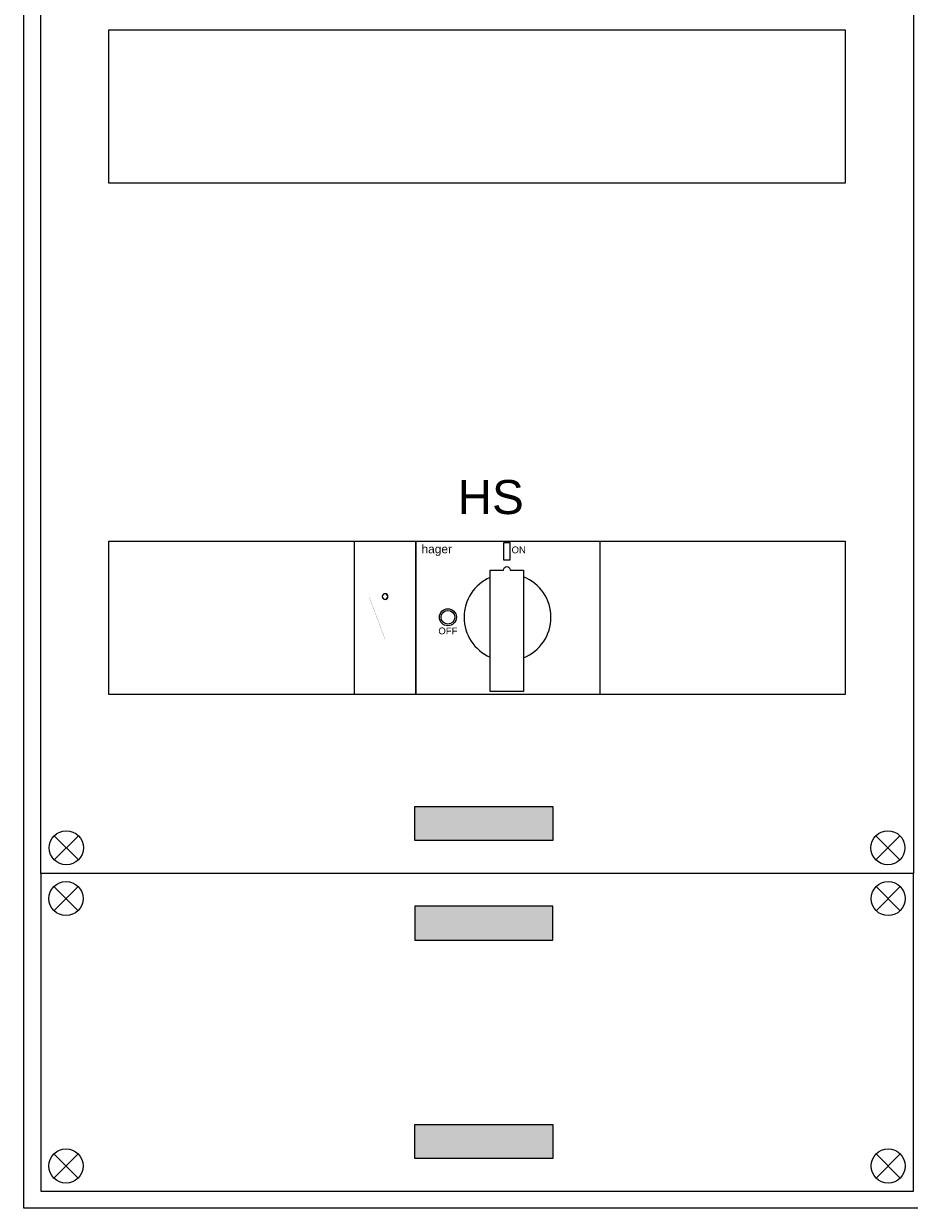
# Model space of a CAD drawing. Header units: millimetres. Extents: x -34400 to 195000, y -27609 to 98965.
# Tile 3 of 15: x -28242 to -25644, y 23847 to 27323. Entities that reach past the tile are written whole.
import ezdxf
from ezdxf.enums import TextEntityAlignment as Align

# ---------------------------------------------------------------- set-up
doc = ezdxf.new("R2010")
doc.units = ezdxf.units.MM
doc.header["$LTSCALE"] = 100
doc.layers.add('EL$6----', color=7, linetype='Continuous')
doc.styles.add('Arial', font='arial.ttf')

# ---------------------------------------------------------------- blocks, each defined once
blk = doc.blocks.new('Hager Hoofdschakelaar draaiknop HA')
at = {"color": 0}
for points in [[(0, -450), (0, 0), (180, 0), (180, -450)], [(180, -450), (180, 0), (720, 0), (720, -450)]]:
    blk.add_lwpolyline(points, close=True, dxfattribs=at)
at = {"flags": 128}
blk.add_lwpolyline([(457.3, -55), (457.3, -5), (437.3, -5), (437.3, -55)], close=True, dxfattribs=at)
at = {"ltscale": 100, "const_width": 0.422}
for points in [[(90, -154.4), (90, -78.5)], [(43.4, -162.9), (90, -287.1), (90, -371.5)], [(81.6, -154.4), (98.4, -154.4)]]:
    blk.add_lwpolyline(points, dxfattribs=at)
at = {"color": 0}
blk.add_lwpolyline([(496.1, -85), (496.1, -441.3), (398.4, -441.3), (398.4, -85), (437.3, -85, -1), (457.3, -85)], format="xyb", close=True, dxfattribs=at)
for radius in [25, 20]:
    blk.add_circle((274.3, -223.6), radius)
for start, end in [(113.541, 246.459), (291.5322, 68.4678)]:
    blk.add_arc((449.3, -223.6), 127.5, start, end, dxfattribs=at)
for radius, start, end in [(8.44, 90, 270), (8.02, 90, 270), (8.44, 270, 90), (8.02, 270, 90)]:
    blk.add_arc((90, -162.9), radius, start, end)
at = {"color": 160, "style": 'Arial'}
blk.add_text('hager', height=25, dxfattribs=at).set_placement((197, -35.8))
at = {"color": 252, "style": 'Arial'}
blk.add_text('ON', height=20, dxfattribs=at).set_placement((461.1, -35.8))
blk.add_text('OFF', height=20, dxfattribs=at).set_placement((274.3, -263.6), align=Align.MIDDLE_CENTER)

msp = doc.modelspace()

# ---------------------------------------------------------------- hatches: boundary and pattern name
at = {"layer": 'EL$6----'}
for points in [[(-26689.1, 25026.3), (-26689.1, 24926.3), (-27094, 24926.3), (-27094, 25026.3)], [(-26689.1, 24633.6), (-26689.1, 24733.6), (-27094, 24733.6), (-27094, 24633.6)], [(-26689.1, 24093.4), (-26689.1, 23993.4), (-27094, 23993.4), (-27094, 24093.4)]]:
    msp.add_hatch(color=256, dxfattribs=at).paths.add_polyline_path(points)

# ---------------------------------------------------------------- linework, layer by layer
for points in [[(-28241.5, 33145.7), (-23021.5, 33145.7), (-23021.5, 23847), (-28241.5, 23847)], [(-28191.5, 30829.9), (-25631.5, 30829.9), (-25631.5, 24829.9), (-28191.5, 24829.9)], [(-28191.5, 23897), (-25631.5, 23897), (-25631.5, 24829.9), (-28191.5, 24829.9)]]:
    msp.add_lwpolyline(points, close=True, dxfattribs=at)
at = {"layer": 'EL$6----', "ltscale": 0.2}
for points in [[(-25831.5, 26854.9), (-27991.5, 26854.9), (-27991.5, 27304.9), (-25831.5, 27304.9)], [(-25831.5, 25354.9), (-27991.5, 25354.9), (-27991.5, 25804.9), (-25831.5, 25804.9)]]:
    msp.add_lwpolyline(points, close=True, dxfattribs=at)
at = {"layer": 'EL$6----', "flags": 128}
for points in [[(-27094, 25026.3), (-26689.1, 25026.3), (-26689.1, 24926.3), (-27094, 24926.3), (-27094, 25026.3)], [(-27094, 24633.6), (-26689.1, 24633.6), (-26689.1, 24733.6), (-27094, 24733.6), (-27094, 24633.6)], [(-27094, 24093.4), (-26689.1, 24093.4), (-26689.1, 23993.4), (-27094, 23993.4), (-27094, 24093.4)]]:
    msp.add_lwpolyline(points, dxfattribs=at)
at = {"layer": 'EL$6----'}
for points in [[(-28151.9, 24869.6), (-28081.2, 24940.3)], [(-28081.2, 24869.6), (-28151.9, 24940.3)], [(-25671.2, 24869.6), (-25741.9, 24940.3)], [(-25741.9, 24869.6), (-25671.2, 24940.3)], [(-28152.7, 24720.4), (-28082, 24791.1)], [(-28082, 24720.4), (-28152.7, 24791.1)], [(-25670.4, 24720.4), (-25741.1, 24791.1)], [(-25741.1, 24720.4), (-25670.4, 24791.1)], [(-28152.7, 24006.6), (-28082, 23935.9)], [(-28082, 24006.6), (-28152.7, 23935.9)], [(-25670.4, 24006.6), (-25741.1, 23935.9)], [(-25741.1, 24006.6), (-25670.4, 23935.9)]]:
    msp.add_lwpolyline(points, dxfattribs=at)
for centre in [(-28116.5, 24904.9), (-25706.5, 24904.9), (-28117.4, 24755.8), (-25705.7, 24755.8), (-28117.4, 23971.2), (-25705.7, 23971.2)]:
    msp.add_circle(centre, 50, dxfattribs=at)

# ---------------------------------------------------------------- block references
msp.add_blockref('Hager Hoofdschakelaar draaiknop HA', (-27271.5, 25804.9), dxfattribs=at)

# ---------------------------------------------------------------- texts
at = {"layer": 'EL$6----', "style": 'Arial'}
msp.add_text('HS', height=100, dxfattribs=at).set_placement((-26871.5, 25934.1), align=Align.MIDDLE_CENTER)

doc.saveas('drawing.dxf')
